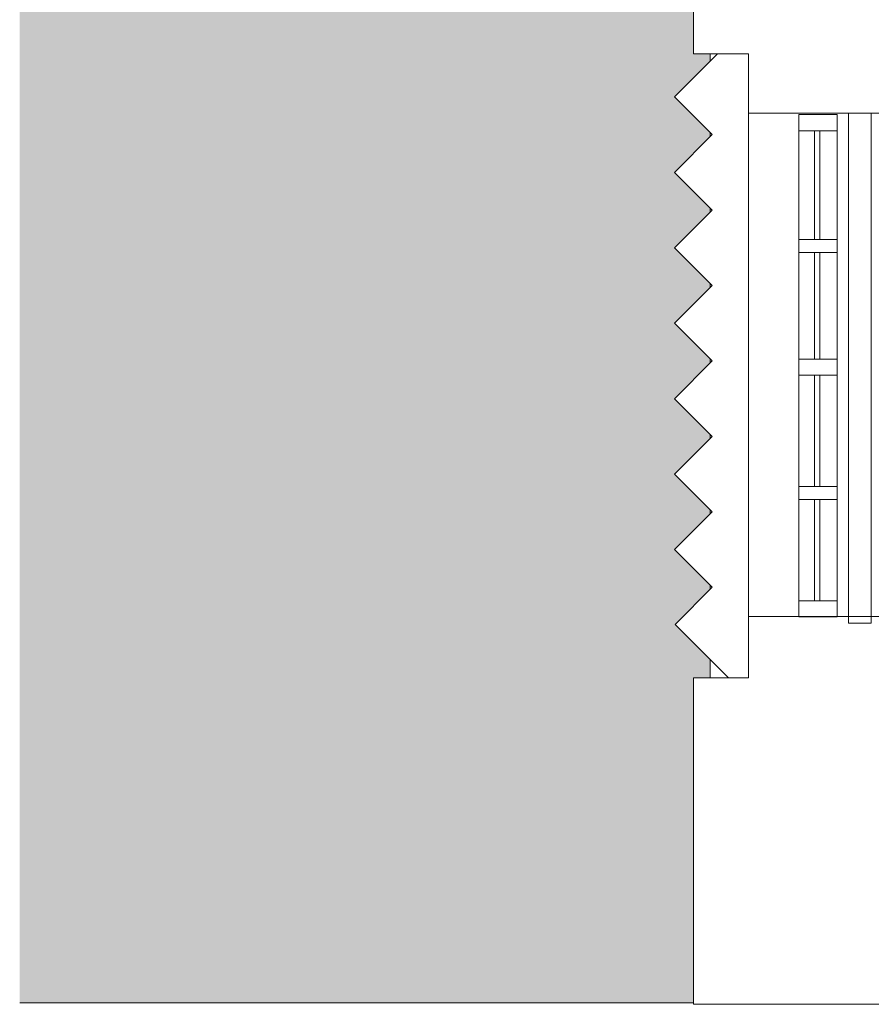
# Model space of a CAD drawing. Header units: metres. Extents: x 2.9 to 42.3, y -72.9 to -49.3.
# Tile 1 of 256: x 2.9 to 5.5, y -71.9 to -68.9. Entities that reach past the tile are written whole.
import ezdxf

# ---------------------------------------------------------------- set-up
doc = ezdxf.new("R2010")
doc.units = ezdxf.units.M
for name, color, linetype, lineweight in [('A-FLOR', 7, 'Continuous', 18), ('A-FLOR-PATT', 7, 'Continuous', 18), ('A-GENM', 7, 'Continuous', 18), ('A-GLAZ', 7, 'Continuous', 18), ('A-WALL', 7, 'Continuous', 18), ('I-WALL', 7, 'Continuous', 18)]:
    doc.layers.add(name, color=color, linetype=linetype, lineweight=lineweight)

# ---------------------------------------------------------------- blocks, each defined once
blk = doc.blocks.new('Paredes 15 - Paredes 6-6874455-2PAV')
at = {"layer": 'A-WALL', "color": 253, "true_color": 0xaaaaaa}
for p, q in [((4.9663, -67.8392), (4.9663, -69.0014)), ((4.9663, -69.0014), (5.0407, -69.0014)), ((5.1378, -69.1845), (5.6053, -69.1845)), ((5.6053, -70.7445), (5.1378, -70.7445)), ((4.9663, -70.9345), (4.9663, -71.9456)), ((5.0757, -70.9345), (4.9663, -70.9345)), ((4.9663, -71.9456), (11.5198, -71.9456))]:
    blk.add_line(p, q, dxfattribs=at)
blk = doc.blocks.new('brises4 - brises-6874564-2PAV')
at = {"layer": 'A-GENM', "color": 253, "true_color": 0xaaaaaa}
for p, q in [((4.9761, -68.9986), (4.843, -69.1316)), ((5.0732, -68.9986), (4.9761, -68.9986)), ((5.0732, -70.9316), (5.0732, -68.9986)), ((4.843, -69.1316), (4.9599, -69.2485)), ((4.9599, -69.2485), (4.843, -69.3654)), ((4.843, -69.3654), (4.9599, -69.4822)), ((4.9599, -69.4822), (4.843, -69.5991)), ((4.843, -69.5991), (4.9599, -69.716)), ((4.9599, -69.716), (4.843, -69.8328)), ((4.843, -69.8328), (4.9599, -69.9497)), ((4.9599, -69.9497), (4.843, -70.0666)), ((4.843, -70.0666), (4.9599, -70.1834)), ((4.9599, -70.1834), (4.843, -70.3003)), ((4.843, -70.3003), (4.9599, -70.4172)), ((4.9599, -70.4172), (4.843, -70.534)), ((4.843, -70.534), (4.9599, -70.6509)), ((4.9599, -70.6509), (4.8451, -70.7657)), ((4.8451, -70.7657), (5.0111, -70.9316)), ((5.0111, -70.9316), (5.0732, -70.9316))]:
    blk.add_line(p, q, dxfattribs=at)
blk = doc.blocks.new('Janelas 7 - Janelas 3-6874832-2PAV')
at = {"layer": 'A-GLAZ', "color": 253, "true_color": 0xaaaaaa}
for p, q in [((5.2931, -69.1845), (5.2931, -69.2345)), ((5.4122, -69.1845), (5.2931, -69.1845)), ((5.4122, -69.2345), (5.4122, -69.1845)), ((5.2931, -69.2345), (5.4122, -69.2345)), ((5.2931, -69.5714), (5.2931, -69.2345)), ((5.3417, -69.2345), (5.3417, -69.5714)), ((5.3584, -69.2345), (5.3417, -69.2345)), ((5.3584, -69.5714), (5.3584, -69.2345)), ((5.4122, -69.2345), (5.4122, -69.5714)), ((5.2931, -69.5714), (5.2931, -69.6114)), ((5.4122, -69.5714), (5.2931, -69.5714)), ((5.3417, -69.5714), (5.3584, -69.5714)), ((5.4122, -69.6114), (5.4122, -69.5714)), ((5.2931, -69.6114), (5.4122, -69.6114)), ((5.2931, -69.9416), (5.2931, -69.6114)), ((5.3417, -69.6114), (5.3417, -69.9416)), ((5.3584, -69.6114), (5.3417, -69.6114)), ((5.3584, -69.9416), (5.3584, -69.6114)), ((5.4122, -69.6114), (5.4122, -69.9416)), ((5.2931, -69.9416), (5.2931, -69.9916)), ((5.4122, -69.9416), (5.2931, -69.9416)), ((5.3417, -69.9416), (5.3584, -69.9416)), ((5.4122, -69.9916), (5.4122, -69.9416)), ((5.2931, -69.9916), (5.4122, -69.9916)), ((5.2931, -70.3366), (5.2931, -69.9916)), ((5.3417, -69.9916), (5.3417, -70.3366)), ((5.3584, -69.9916), (5.3417, -69.9916)), ((5.3584, -70.3366), (5.3584, -69.9916)), ((5.4122, -69.9916), (5.4122, -70.3366)), ((5.2931, -70.3366), (5.2931, -70.3766)), ((5.4122, -70.3366), (5.2931, -70.3366)), ((5.3417, -70.3366), (5.3584, -70.3366)), ((5.4122, -70.3766), (5.4122, -70.3366)), ((5.2931, -70.3766), (5.4122, -70.3766)), ((5.2931, -70.6904), (5.2931, -70.3766)), ((5.3417, -70.3766), (5.3417, -70.6904)), ((5.3584, -70.3766), (5.3417, -70.3766)), ((5.3584, -70.6904), (5.3584, -70.3766)), ((5.4122, -70.3766), (5.4122, -70.6904)), ((5.2931, -70.6904), (5.2931, -70.7404)), ((5.4122, -70.6904), (5.2931, -70.6904)), ((5.3417, -70.6904), (5.3584, -70.6904)), ((5.4122, -70.7404), (5.4122, -70.6904)), ((5.2931, -70.7404), (5.4122, -70.7404))]:
    blk.add_line(p, q, dxfattribs=at)
blk = doc.blocks.new('4 GRE - ESCOLA DE CINEMA E AUDIOVISUAL CINE REX R07_rvt-1-2PAV')
at = {"layer": 'A-FLOR-PATT', "true_color": 0xeff0f0}
h = blk.add_hatch(dxfattribs=at)
h.set_pattern_fill('FP_1', style=0, pattern_type=2)
h.set_pattern_definition([(50, (21.555, -62.929), (0.5465545, -0.047815), [0.05715, -0.62865]), (355, (21.555, -62.929), (-0.105728, 0.573166), [0.04572, -0.50292]), (100.451, (21.601, -62.933), (0.440828, 0.525349), [0.04857, -0.53427]), (46.184, (21.555, -62.776), (0.813237, -0.12613), [0.08573, -0.94298]), (96.636, (21.623, -62.787), (0.712212, 0.742287), [0.07286, -0.80141]), (351.184, (21.555, -62.776), (0.712217, 0.742274), [0.06858, -0.75438]), (21, (21.631, -62.814), (0.454846, -0.306795), [0.05715, -0.62865]), (326, (21.631, -62.814), (0.185405, 0.55256), [0.04572, -0.50292]), (71.451, (21.669, -62.84), (0.640251, 0.245763), [0.04857, -0.53427]), (37.5, (21.555, -62.929), (0.009261, 0.2536672), [0.02515, -0.47168, 0.02515, -0.48539, -0.50482]), (37.5, (21.555, -62.929), (0.009261, 0.2536672), [-1.007, 0.02515, -0.47968]), (7.5, (21.555, -62.929), (0.2004558, 0.300546), [0.02515, -0.26594, 0.02515, -0.46025, -0.1924]), (7.5, (21.555, -62.929), (0.2004558, 0.300546), [-0.77648, 0.02515, -0.16726]), (327.5, (21.385, -62.929), (0.4067682, -0.0171882), [0.02515, -0.16535, 0.02515, -0.56921, -0.78867]), (327.5, (21.385, -62.929), (0.4067682, -0.0171882), [-0.78486, 0.02515, -0.76352]), (317.5, (21.309, -62.929), (0.444383, 0.0762794), [0.02515, -0.2225, 0.02515, -0.36957, -0.56007]), (317.5, (21.309, -62.929), (0.444383, 0.0762794), [-0.64237, 0.02515, -0.53492])])
h.paths.add_polyline_path([(4.9663, -71.9414), (4.9663, -70.9344), (5.0187, -70.9344), (5.0187, -70.8774), (4.9097, -70.7685), (5.0187, -70.6596), (5.0187, -70.6479), (4.9076, -70.5368), (5.0187, -70.4258), (5.0187, -70.4141), (4.9076, -70.3031), (5.0187, -70.1921), (5.0187, -70.1804), (4.9076, -70.0694), (5.0187, -69.9583), (5.0187, -69.9467), (4.9076, -69.8356), (5.0187, -69.7246), (5.0187, -69.7129), (4.9076, -69.6019), (5.0187, -69.4909), (5.0187, -69.4792), (4.9076, -69.3682), (5.0187, -69.2571), (5.0187, -69.2455), (4.9076, -69.1344), (5.0187, -69.0234), (5.0187, -69.0014), (4.9663, -69.0014), (4.9663, -67.8392), (5.0187, -67.8384), (5.0187, -66.7719), (5.0081, -66.7719), (4.9313, -66.6952), (5.0187, -66.6078), (5.0187, -66.5488), (4.9313, -66.4614), (5.0187, -66.3741), (5.0187, -66.315), (4.9313, -66.2277), (5.0187, -66.1403), (5.0187, -66.0855), (4.9313, -65.9982), (5.0187, -65.9108), (5.0187, -65.8476), (4.9313, -65.7602), (5.0187, -65.6729), (5.0187, -65.618), (4.9313, -65.5307), (5.0187, -65.4433), (5.0187, -63.9077), (4.9673, -63.9077), (4.9673, -63.8115), (4.844, -63.8114), (4.844, -63.7103), (4.7173, -63.7102), (4.7173, -63.1603), (4.8142, -63.1603), (4.8142, -63.0619), (4.9058, -63.0619), (4.9058, -62.0623), (4.9258, -62.0623), (4.9258, -63.0619), (5.0087, -63.0619), (5.0087, -62.1494), (5.0187, -62.1494), (5.0187, -62.0619), (4.7173, -62.0619), (4.7173, -61.8715), (4.8673, -61.8715), (4.8673, -61.6915), (4.7173, -61.6915), (4.7173, -61.5145), (4.8503, -61.5145), (4.8503, -61.3315), (4.7173, -61.3315), (4.7173, -61.1515), (4.8673, -61.1515), (4.8673, -60.9715), (4.7173, -60.9715), (4.7173, -60.7915), (4.8673, -60.7915), (4.8673, -60.6115), (4.7173, -60.6115), (4.7173, -60.4215), (4.9058, -60.4215), (4.9058, -59.4215), (4.8142, -59.4215), (4.8142, -59.3222), (4.7173, -59.3222), (4.7173, -58.7715), (4.844, -58.7715), (4.844, -58.6715), (4.9673, -58.6715), (4.9673, -58.5715), (5.0187, -58.5715), (5.0187, -57.3816), (4.958, -57.3209), (5.0187, -57.2602), (5.0187, -57.1479), (4.958, -57.0872), (5.0187, -57.0265), (5.0187, -56.9141), (4.958, -56.8535), (5.0187, -56.7928), (5.0187, -56.6846), (4.958, -56.6239), (5.0187, -56.5632), (5.0187, -56.4467), (4.958, -56.386), (5.0187, -56.3253), (5.0187, -56.2171), (4.958, -56.1565), (5.0187, -56.0958), (5.0187, -56.0457), (5.0087, -56.0457), (5.0087, -54.838), (4.9663, -54.838), (4.9663, -53.5283), (4.9151, -53.528), (4.9936, -53.4495), (4.8768, -53.3326), (4.9936, -53.2157), (4.8768, -53.0989), (4.9936, -52.982), (4.8768, -52.8651), (4.9936, -52.7483), (4.8768, -52.6314), (4.9936, -52.5145), (4.8768, -52.3977), (4.9936, -52.2808), (4.8768, -52.1639), (4.9936, -52.0471), (4.9148, -51.9683), (4.9663, -51.968), (4.9663, -50.803), (4.9927, -50.803), (4.9927, -50.643), (5, -50.643), (4.9998, -50.5733), (5.159, -50.5733), (5.159, -50.571), (2.8781, -50.571), (2.8781, -71.9414), (4.9097, -71.9414)])
h.paths.add_polyline_path([(5.0087, -60.4215), (5.0087, -59.4241), (5.0187, -59.4241), (5.0187, -59.4215), (4.9258, -59.4215), (4.9258, -60.4215)])
at = {"layer": 'A-FLOR', "color": 253, "true_color": 0xaaaaaa}
for p, q in [((5.0187, -69.0234), (5.0187, -69.0014)), ((5.0187, -69.2571), (5.0187, -69.2455)), ((5.0187, -69.4909), (5.0187, -69.4792)), ((5.0187, -69.7246), (5.0187, -69.7129)), ((5.0187, -69.9583), (5.0187, -69.9467)), ((5.0187, -70.1921), (5.0187, -70.1804)), ((5.0187, -70.4258), (5.0187, -70.4141)), ((5.0187, -70.6596), (5.0187, -70.6479)), ((5.0187, -70.9344), (5.0187, -70.8774)), ((2.8781, -71.9414), (4.9663, -71.9414))]:
    blk.add_line(p, q, dxfattribs=at)
at = {"layer": 'I-WALL', "color": 253, "true_color": 0xaaaaaa}
for p, q in [((5.4473, -69.1845), (5.4473, -70.7645)), ((5.5173, -69.1845), (5.4473, -69.1845)), ((5.5173, -70.7645), (5.5173, -69.1845)), ((5.4473, -70.7645), (5.5173, -70.7645))]:
    blk.add_line(p, q, dxfattribs=at)
at = {"layer": 'A-GENM', "color": 253, "lineweight": 18, "true_color": 0xaaaaaa}
blk.add_blockref('brises4 - brises-6874564-2PAV', (0.0646, -0.0028), dxfattribs=at)
at = {"layer": 'A-GLAZ', "color": 253, "lineweight": 18, "true_color": 0xaaaaaa}
blk.add_blockref('Janelas 7 - Janelas 3-6874832-2PAV', (0, -0.0049), dxfattribs=at)
at = {"layer": 'A-WALL', "color": 253, "lineweight": 18, "true_color": 0xaaaaaa}
blk.add_blockref('Paredes 15 - Paredes 6-6874455-2PAV', (0, 0), dxfattribs=at)

msp = doc.modelspace()

# ---------------------------------------------------------------- block references
at = {"lineweight": 5}
msp.add_blockref('4 GRE - ESCOLA DE CINEMA E AUDIOVISUAL CINE REX R07_rvt-1-2PAV', (0, 0), dxfattribs=at)

doc.saveas('drawing.dxf')
